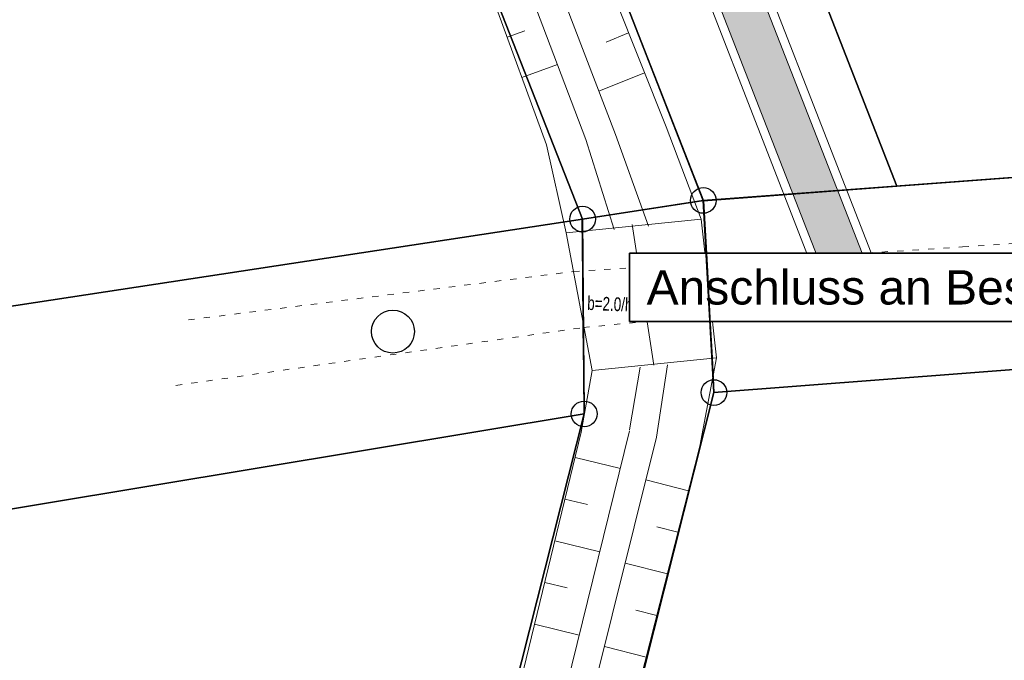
# Model space of a CAD drawing. Header units: metres. Extents: x 339653 to 341672, y 5744753 to 5747397.
# Tile 141 of 256: x 340524 to 340582, y 5746350 to 5746388. Entities that reach past the tile are written whole.
import ezdxf

# ---------------------------------------------------------------- set-up
doc = ezdxf.new("R2010")
doc.units = ezdxf.units.M
doc.header["$LTSCALE"] = 0.03
doc.linetypes.add('ACAD_ISO03W100', pattern=[30, 12, -18])
doc.layers.add('B-Flurstück', color=83, linetype='Continuous')
doc.layers.add('PF-Fahrbahn', color=254, linetype='Continuous')
for name, color, linetype, lineweight in [('B-Topografische_Linien', 83, 'ACAD_ISO03W100', 18), ('Flurstücke_Grenzpunkte', 7, 'Continuous', 25), ('Gewässer', 7, 'Continuous', 25), ('Netzpunkte', 7, 'Continuous', 25), ('P-Beschriftung', 3, 'Continuous', 35), ('P-TR_Material', 6, 'Continuous', 18), ('Vegetation', 7, 'Continuous', 25), ('Verkehr', 7, 'Continuous', 25)]:
    doc.layers.add(name, color=color, linetype=linetype, lineweight=lineweight)
doc.styles.add('ARIAL', font='arial.ttf', dxfattribs={"width": 0.7, "height": 0.3})
doc.styles.add('Text-Standard 66', font='arial.ttf')

# ---------------------------------------------------------------- blocks, each defined once
blk = doc.blocks.new('S1600.8202')
at = {"lineweight": -2}
blk.add_circle((-0.000001, 0.000001), 0.5, dxfattribs=at)
blk = doc.blocks.new('Grenzpunkt mit Abmarkung (Marke)')
at = {"lineweight": -2}
blk.add_circle((0, 0), 0.499, dxfattribs=at)

msp = doc.modelspace()

# ---------------------------------------------------------------- hatches: boundary and pattern name
at = {"layer": 'PF-Fahrbahn'}
h = msp.add_hatch(color=83, dxfattribs=at)
h.dxf.hatch_style = 2
edge = h.paths.add_edge_path()
edge.add_spline(control_points=[(340542.161, 5746526.862), (340541.829, 5746527.369), (340541.499, 5746527.874), (340540.52, 5746529.382), (340539.883, 5746530.378), (340538.147, 5746533.226), (340537.134, 5746535.06), (340535.698, 5746538.379), (340535.203, 5746539.868), (340534.768, 5746542.076), (340534.675, 5746542.798), (340534.58, 5746544.293), (340534.578, 5746545.061), (340534.707, 5746547.947), (340535.073, 5746550.182), (340535.828, 5746554.04), (340536.167, 5746555.615), (340536.635, 5746558.015), (340536.784, 5746558.821), (340537.052, 5746560.436), (340537.171, 5746561.24), (340537.487, 5746563.644), (340537.646, 5746565.236), (340538.006, 5746569.984), (340538.093, 5746573.113), (340538.17, 5746577.871), (340538.187, 5746579.507), (340538.231, 5746582.816), (340538.256, 5746584.489), (340538.389, 5746587.773), (340538.498, 5746589.387), (340538.852, 5746592.287), (340539.074, 5746593.585), (340539.576, 5746595.662), (340539.811, 5746596.464), (340540.366, 5746598.059), (340540.683, 5746598.849), (340541.742, 5746601.207), (340542.59, 5746602.76), (340544.625, 5746606.1), (340545.846, 5746607.883), (340547.205, 5746609.824)], knot_values=[0, 0, 0, 0, 1.726588, 1.726588, 5.179764, 5.179764, 11.660372, 11.660372, 17.047786, 17.047786, 19.697039, 19.697039, 22.346292, 22.346292, 29.40652, 29.40652, 34.091024, 34.091024, 36.418914, 36.418914, 38.746804, 38.746804, 43.402584, 43.402584, 52.714144, 52.714144, 57.609345, 57.609345, 62.605364, 62.605364, 67.601383, 67.601383, 71.859909, 71.859909, 74.676621, 74.676621, 77.493334, 77.493334, 83.12676, 83.12676, 89.641216, 89.641216, 89.641216, 89.641216], degree=3, periodic=0)
edge.add_line((340547.205, 5746609.824), (340545.167, 5746611.262))
edge.add_spline(control_points=[(340545.167, 5746611.262), (340541.931, 5746606.676), (340536.145, 5746597.893), (340535.552, 5746579.484), (340535.758, 5746561.494), (340529.599, 5746541.492), (340536.539, 5746530.887), (340540.069, 5746525.493)], knot_values=[0, 0, 0, 0, 16.434267, 31.07038, 53.697874, 71.441782, 89.805872, 89.805872, 89.805872, 89.805872], degree=3, periodic=0)
edge.add_spline(control_points=[(340540.069, 5746525.493), (340541.712, 5746522.902), (340547.279, 5746514.118), (340556.209, 5746498.775), (340559.105, 5746478.303), (340572.01, 5746469.924), (340577.193, 5746460.728), (340578.611, 5746450.284), (340572.825, 5746445.308), (340569.732, 5746443.72)], knot_values=[0, 0, 0, 0, 9.201377, 31.187409, 53.402874, 66.652399, 74.783413, 84.948025, 95.074616, 95.074616, 95.074616, 95.074616], degree=3, periodic=0)
edge.add_spline(control_points=[(340569.732, 5746443.72), (340568.248, 5746443.022), (340567.396, 5746442.674), (340565.586, 5746442.011), (340564.604, 5746441.693), (340562.618, 5746441.066), (340561.615, 5746440.756), (340559.639, 5746440.083), (340558.666, 5746439.721), (340556.791, 5746438.857), (340555.887, 5746438.355), (340554.65, 5746437.403), (340554.264, 5746437.059), (340553.549, 5746436.292), (340553.219, 5746435.863), (340552.666, 5746434.975), (340552.438, 5746434.517), (340551.94, 5746433.27), (340551.74, 5746432.466), (340551.42, 5746430.341), (340551.42, 5746429.002), (340551.63, 5746426.281), (340551.842, 5746424.896), (340552.303, 5746422.454), (340552.529, 5746421.4), (340552.852, 5746419.951), (340552.943, 5746419.551), (340553.033, 5746419.152)], knot_values=[0.309566, 0.309566, 0.309566, 0.309566, 2.881785, 2.881785, 5.673062, 5.673062, 8.46434, 8.46434, 11.255618, 11.255618, 14.046895, 14.046895, 15.397106, 15.397106, 16.747316, 16.747316, 18.070095, 18.070095, 20.262592, 20.262592, 23.790072, 23.790072, 27.317551, 27.317551, 29.97081, 29.97081, 30.987874, 30.987874, 30.987874, 30.987874], degree=3, periodic=0)
edge.add_arc((340557.909, 5746420.259), 5, 192.7893, 201.31551)
edge.add_line((340553.251, 5746418.441), (340570.649, 5746373.854))
edge.add_line((340570.649, 5746373.854), (340573.272, 5746374.021))
edge.add_line((340573.272, 5746374.021), (340555.69, 5746418.994))
edge.add_arc((340560.347, 5746420.814), 5, 192.78808, 201.35271, ccw=False)
edge.add_spline(control_points=[(340555.471, 5746419.707), (340554.151, 5746425.52), (340551.793, 5746436.442), (340563.65, 5746438.437), (340569.242, 5746440.728), (340570.57, 5746441.343)], knot_values=[0.311386, 0.311386, 0.311386, 0.311386, 15.173316, 28.485652, 30.981508, 30.981508, 30.981508, 30.981508], degree=3, periodic=0)
edge.add_spline(control_points=[(340570.57, 5746441.343), (340570.647, 5746441.381), (340570.725, 5746441.42), (340571.586, 5746441.858), (340572.358, 5746442.308), (340574.556, 5746443.781), (340575.915, 5746444.945), (340577.639, 5746447.029), (340578.166, 5746447.794), (340578.828, 5746449.03), (340579.028, 5746449.456), (340579.377, 5746450.338), (340579.523, 5746450.788), (340579.864, 5746452.075), (340579.996, 5746452.921), (340580.15, 5746455.094), (340580.068, 5746456.417), (340579.724, 5746458.618), (340579.522, 5746459.512), (340579.03, 5746461.252), (340578.742, 5746462.094), (340577.839, 5746464.371), (340577.139, 5746465.756), (340575.905, 5746467.709), (340575.464, 5746468.34), (340574.521, 5746469.557), (340574.017, 5746470.143), (340572.896, 5746471.345), (340572.274, 5746471.954), (340570.44, 5746473.665), (340569.221, 5746474.7), (340567.446, 5746476.305), (340566.827, 5746476.885), (340565.972, 5746477.76), (340565.699, 5746478.052), (340565.18, 5746478.641), (340564.937, 5746478.935), (340564.319, 5746479.736), (340563.96, 5746480.258), (340563.159, 5746481.553), (340562.736, 5746482.346), (340561.566, 5746484.84), (340560.917, 5746486.657), (340559.726, 5746490.482), (340559.184, 5746492.487), (340558.312, 5746495.539), (340558.011, 5746496.564), (340557.362, 5746498.613), (340557.011, 5746499.637), (340556.167, 5746501.898), (340555.662, 5746503.13), (340554.451, 5746505.869), (340553.728, 5746507.363), (340551.071, 5746512.508), (340548.958, 5746516.01), (340545.287, 5746521.93), (340543.732, 5746524.384), (340542.161, 5746526.862)], knot_values=[0, 0, 0, 0, 0.225807, 0.225807, 2.507349, 2.507349, 6.92748, 6.92748, 9.201416, 9.201416, 10.338384, 10.338384, 11.475352, 11.475352, 13.579256, 13.579256, 16.890268, 16.890268, 19.228938, 19.228938, 21.567609, 21.567609, 25.724378, 25.724378, 27.802763, 27.802763, 29.881148, 29.881148, 32.306122, 32.306122, 36.987977, 36.987977, 39.684449, 39.684449, 41.032685, 41.032685, 42.380921, 42.380921, 44.600927, 44.600927, 47.655577, 47.655577, 53.749959, 53.749959, 59.84434, 59.84434, 62.891531, 62.891531, 65.938722, 65.938722, 69.755946, 69.755946, 74.578003, 74.578003, 86.681175, 86.681175, 95.369417, 95.369417, 95.369417, 95.369417], degree=3, periodic=0)

# ---------------------------------------------------------------- linework, layer by layer
at = {"layer": 'B-Flurstück', "color": 83}
for points in [[(340556.128, 5746427.033, 0), (340556.491, 5746426.101, 0), (340575.285, 5746377.925, 0), (340698.661, 5746387.123, 0), (340709.792, 5746390.585, 0), (340710.863, 5746391.135, 0), (340711.441, 5746391.425, 0), (340712.11, 5746391.763, 0), (340710.668, 5746394.53, 0), (340688.722, 5746436.638, 0), (340688.653, 5746436.771, 0), (340687.91, 5746437.317, 0), (340672.692, 5746435.662, 0), (340556.128, 5746427.033, 0)], [(340556.491, 5746426.101, 0), (340556.128, 5746427.033, 0), (340544.862, 5746426.199, 0), (340546.839, 5746420.979, 0), (340564.021, 5746377.085, 0), (340575.285, 5746377.925, 0), (340556.491, 5746426.101, 0)], [(340413.968, 5746340.966, 0), (340455.241, 5746347.76, 0), (340557.068, 5746364.66, 0), (340557.043, 5746367.178, 0), (340557.018, 5746369.696, 0), (340556.988, 5746372.749, 0), (340556.956, 5746375.988, 0), (340547.11, 5746374.491, 0), (340496.148, 5746366.74, 0), (340489.709, 5746365.716, 0), (340445.914, 5746358.75, 0), (340437.59, 5746356.154, 0), (340430.151, 5746353.855, 0), (340428.771, 5746353.428, 0), (340409.99, 5746350.865, 0), (340411.606, 5746346.843, 0), (340413.968, 5746340.966, 0)], [(340564.629, 5746365.908, 0), (340546.518, 5746294.114, 0)], [(340415.445, 5746336.505, 0), (340448.881, 5746219.421, 0), (340533.546, 5746288.559, 0), (340540.65, 5746299.721, 0), (340557.068, 5746364.66, 0), (340455.241, 5746347.76, 0), (340413.968, 5746340.966, 0), (340414.829, 5746338.366, 0), (340415.445, 5746336.505, 0)]]:
    msp.add_polyline3d(points, dxfattribs=at)
at = {"layer": 'B-Topografische_Linien', "color": 83, "linetype": 'Continuous', "lineweight": 0}
for p, q in [((340561.848, 5746381.379), (340551.893, 5746406.311)), ((340546.517, 5746403.233), (340554.879, 5746380.342)), ((340552.587, 5746386.611), (340553.604, 5746386.983)), ((340559.66, 5746386.854), (340558.341, 5746386.326)), ((340553.445, 5746384.262), (340555.509, 5746385.017)), ((340560.587, 5746384.532), (340557.916, 5746383.463)), ((340558.885, 5746380.936), (340560.81, 5746375.605)), ((340563.883, 5746376.003), (340561.848, 5746381.379)), ((340554.879, 5746380.342), (340556.018, 5746375.214)), ((340557.164, 5746380.654), (340558.809, 5746375.414)), ((340559.865, 5746375.693), (340561.132, 5746367.495)), ((340563.8, 5746362.774), (340564.786, 5746367.928)), ((340557.534, 5746367.2), (340556.899, 5746363.603)), ((340559.712, 5746363.73), (340560.33, 5746367.378)), ((340561.286, 5746363.307), (340561.917, 5746367.519)), ((340556.899, 5746363.603), (340543.246, 5746307.402)), ((340563.8, 5746362.774), (340549.333, 5746305.751)), ((340556.54, 5746362.128), (340559.178, 5746361.487)), ((340563.145, 5746360.188), (340560.667, 5746360.817)), ((340555.95, 5746359.698), (340557.265, 5746359.38)), ((340562.53, 5746357.765), (340561.296, 5746358.077)), ((340555.36, 5746357.269), (340557.982, 5746356.631)), ((340561.915, 5746355.341), (340559.457, 5746355.965)), ((340554.77, 5746354.839), (340556.077, 5746354.522)), ((340561.3, 5746352.918), (340560.076, 5746353.228)), ((340554.179, 5746352.41), (340556.785, 5746351.776)), ((340560.684, 5746350.494), (340558.249, 5746351.112))]:
    msp.add_line(p, q, dxfattribs=at)
at = {"layer": 'B-Topografische_Linien', "color": 83}
for p, q in [((340579.119, 5746374.391), (340609.782, 5746376.335)), ((340556.445, 5746372.954), (340579.119, 5746374.391)), ((340565.239, 5746370.483), (340609.299, 5746373.659)), ((340534.007, 5746370.141), (340556.445, 5746372.954)), ((340557.018, 5746369.696), (340565.239, 5746370.483)), ((340533.284, 5746366.323), (340557.018, 5746369.696))]:
    msp.add_line(p, q, dxfattribs=at)
at = {"layer": 'B-Topografische_Linien', "color": 83, "linetype": 'Continuous', "lineweight": 0, "flags": 128}
for points in [[(340557.164, 5746380.654), (340540.226, 5746425.295), (340508.275, 5746508.209), (340501.172, 5746528.853), (340496.116, 5746557.321), (340493.453, 5746576.524), (340498.173, 5746596.79), (340510.763, 5746605.998)], [(340525.069, 5746468.596), (340541.569, 5746426.107), (340558.885, 5746380.936)], [(340557.164, 5746380.654), (340540.226, 5746425.295), (340525.133, 5746464.463)], [(340557.534, 5746367.2), (340556.018, 5746375.214), (340563.883, 5746376.003), (340564.786, 5746367.928), (340557.534, 5746367.2)], [(340385.318, 5746150.787), (340442.584, 5746209.245), (340470.025, 5746233.016), (340500.625, 5746257.951), (340526.884, 5746279.038), (340539.764, 5746292.27), (340545.679, 5746306.702), (340559.717, 5746363.674)], [(340561.286, 5746363.307), (340547.034, 5746306.085), (340540.96, 5746291.402), (340527.627, 5746277.535), (340502.653, 5746258.065), (340470.659, 5746231.901), (340443.365, 5746208.048), (340386.416, 5746149.59)]]:
    msp.add_lwpolyline(points, dxfattribs=at)
at = {"layer": 'Flurstücke_Grenzpunkte', "color": 83}
for points in [[(340291.176, 5746601.849), (340446.88, 5746586.035), (340484.442, 5746582.23), (340491.116, 5746581.77), (340490.824, 5746572.565), (340499.85, 5746522.342), (340503.305, 5746523.023), (340503.688, 5746521.376), (340517.427, 5746485.673), (340540.046, 5746427.508), (340540.676, 5746425.889), (340537.776, 5746424.857), (340556.976, 5746376.01), (340496.148, 5746366.739), (340445.918, 5746358.729), (340437.59, 5746356.154), (340428.771, 5746353.428), (340409.99, 5746350.865), (340390.668, 5746355.81), (340345.153, 5746367.507)], [(340544.862, 5746426.199), (340546.839, 5746420.979), (340558.808, 5746390.389), (340564.009, 5746377.096), (340556.976, 5746376.01), (340537.776, 5746424.857)], [(340564.009, 5746377.096), (340698.661, 5746387.123)], [(340556.976, 5746376.01), (340564.009, 5746377.096)], [(340496.148, 5746366.739), (340556.976, 5746376.01)]]:
    msp.add_lwpolyline(points, dxfattribs=at)
for points in [[(340558.808, 5746390.389), (340546.839, 5746420.979), (340544.862, 5746426.199), (340672.692, 5746435.662), (340687.91, 5746437.317), (340688.653, 5746436.771), (340688.722, 5746436.638), (340698.12, 5746418.607), (340712.11, 5746391.763), (340711.441, 5746391.425), (340710.863, 5746391.135), (340709.792, 5746390.585), (340698.661, 5746387.123), (340564.009, 5746377.096)], [(340413.969, 5746340.966), (340409.99, 5746350.865), (340428.771, 5746353.428), (340437.59, 5746356.154), (340445.918, 5746358.729), (340496.148, 5746366.739), (340556.976, 5746376.01), (340557.068, 5746364.66), (340455.241, 5746347.76)], [(340415.446, 5746336.505), (340413.969, 5746340.966), (340455.241, 5746347.76), (340557.068, 5746364.66), (340540.65, 5746299.721), (340533.546, 5746288.559), (340448.872, 5746219.487)]]:
    msp.add_lwpolyline(points, close=True, dxfattribs=at)
at = {"layer": 'Gewässer', "color": 83}
msp.add_lwpolyline([(340544.862, 5746426.199), (340546.839, 5746420.979), (340558.808, 5746390.389), (340564.009, 5746377.096), (340556.976, 5746376.01), (340537.776, 5746424.857)], dxfattribs=at)
at = {"layer": 'P-TR_Material', "color": 83}
for p, q in [((340573.272, 5746374.021), (340555.69, 5746418.994)), ((340573.796, 5746374.054), (340556.169, 5746419.141)), ((340570.125, 5746373.821), (340552.772, 5746418.294)), ((340570.649, 5746373.854), (340553.251, 5746418.441))]:
    msp.add_line(p, q, dxfattribs=at)
at = {"layer": 'PF-Fahrbahn', "color": 83}
msp.add_line((340570.125, 5746373.821), (340573.796, 5746374.054), dxfattribs=at)
at = {"layer": 'Vegetation', "color": 83}
msp.add_lwpolyline([(340291.176, 5746601.849), (340446.88, 5746586.035), (340484.442, 5746582.23), (340491.116, 5746581.77), (340490.824, 5746572.565), (340499.85, 5746522.342), (340500.919, 5746520.548), (340514.387, 5746484.095), (340536.951, 5746426.681), (340537.776, 5746424.857), (340556.976, 5746376.01), (340496.148, 5746366.739), (340445.918, 5746358.729), (340437.59, 5746356.154), (340437.164, 5746360.494), (340435.679, 5746375.618), (340439.195, 5746440.697), (340442.449, 5746463.903), (340351.014, 5746468.173)], dxfattribs=at)
for points in [[(340602.24, 5746399.184), (340669.854, 5746412.908), (340698.12, 5746418.607), (340712.11, 5746391.763), (340711.441, 5746391.425), (340710.863, 5746391.135), (340709.792, 5746390.585), (340698.661, 5746387.123), (340564.009, 5746377.096), (340558.808, 5746390.389)], [(340455.241, 5746347.76), (340557.068, 5746364.66), (340540.65, 5746299.721), (340533.546, 5746288.559), (340448.872, 5746219.487), (340415.446, 5746336.505), (340413.969, 5746340.966)]]:
    msp.add_lwpolyline(points, close=True, dxfattribs=at)
at = {"layer": 'Verkehr', "color": 83}
msp.add_lwpolyline([(340413.969, 5746340.966), (340409.99, 5746350.865), (340428.771, 5746353.428), (340437.59, 5746356.154), (340445.918, 5746358.729), (340496.148, 5746366.739), (340556.976, 5746376.01), (340557.068, 5746364.66), (340455.241, 5746347.76)], close=True, dxfattribs=at)

# ---------------------------------------------------------------- block references
at = {"layer": 'Flurstücke_Grenzpunkte', "color": 83, "xscale": 1.5, "yscale": 1.5, "zscale": 1.5}
for p in [(340564.009, 5746377.096), (340556.976, 5746376.01), (340557.068, 5746364.66)]:
    msp.add_blockref('Grenzpunkt mit Abmarkung (Marke)', p, dxfattribs=at)
at = {"layer": 'Netzpunkte', "color": 83, "xscale": 2.5, "yscale": 2.5, "zscale": 2.5}
msp.add_blockref('S1600.8202', (340545.928, 5746369.457), dxfattribs=at)

# ---------------------------------------------------------------- texts
at = {"layer": 'B-Topografische_Linien', "color": 83, "insert": (340557.267, 5746371.524), "char_height": 0.79995, "attachment_point": 1, "rotation": 357.62288, "line_spacing_factor": 0.959385, "style": 'ARIAL'}
msp.add_mtext('b=2.0/h=1.3', dxfattribs=at)

# ---------------------------------------------------------------- next in the draw order: texts
at = {"layer": 'P-Beschriftung', "color": 83, "insert": (340560.707, 5746373.036), "char_height": 2, "attachment_point": 1, "style": 'Text-Standard 66', "bg_fill": 19, "box_fill_scale": 1.5, "bg_fill_color": 256, "bg_fill_transparency": 0}
msp.add_mtext_dynamic_manual_height_columns('Anschluss an Bestand', width=27.35929, gutter_width=2.5, heights=[0], dxfattribs=at)

# ---------------------------------------------------------------- next in the draw order: linework, layer by layer
at = {"layer": 'B-Flurstück', "color": 83}
for points in [[(340777.916, 5746300.517, 0), (340807.836, 5746322.231, 0), (340806.454, 5746326.031, 0), (340805.424, 5746328.863, 0), (340788.075, 5746376.566, 0), (340775.191, 5746411.99, 0), (340774.628, 5746413.54, 0), (340718.52, 5746384.366, 0), (340716.246, 5746383.761, 0), (340717.086, 5746382.17, 0), (340716.382, 5746381.808, 0), (340715.308, 5746381.257, 0), (340713.864, 5746380.516, 0), (340701.493, 5746376.412, 0), (340634.074, 5746371.238, 0), (340564.629, 5746365.908, 0)], [(340698.661, 5746387.123, 0), (340575.285, 5746377.925, 0), (340564.021, 5746377.085, 0), (340564.226, 5746373.318, 0), (340564.393, 5746370.255, 0), (340564.519, 5746367.923, 0), (340564.629, 5746365.908, 0)], [(340451.09, 5746211.671, 0), (340453.639, 5746214.272, 0), (340545.251, 5746289.092, 0), (340546.518, 5746294.114, 0), (340564.629, 5746365.908, 0), (340564.519, 5746367.923, 0), (340564.393, 5746370.255, 0), (340564.226, 5746373.318, 0), (340564.021, 5746377.085, 0), (340561.123, 5746376.635, 0), (340559.097, 5746376.32, 0), (340556.956, 5746375.988, 0), (340556.988, 5746372.749, 0), (340557.018, 5746369.696, 0), (340557.043, 5746367.178, 0), (340557.068, 5746364.66, 0), (340540.65, 5746299.721, 0), (340533.546, 5746288.559, 0), (340448.881, 5746219.421, 0), (340449.672, 5746216.645, 0), (340450.3, 5746214.443, 0), (340451.09, 5746211.671, 0)], [(340564.629, 5746365.908, 0), (340634.074, 5746371.238, 0)]]:
    msp.add_polyline3d(points, dxfattribs=at)
at = {"layer": 'Flurstücke_Grenzpunkte', "color": 83}
for points in [[(340546.518, 5746294.114), (340564.629, 5746365.908), (340634.074, 5746371.238), (340701.493, 5746376.412), (340713.864, 5746380.516), (340716.382, 5746381.808), (340717.086, 5746382.17), (340716.246, 5746383.761), (340718.52, 5746384.366), (340774.628, 5746413.54), (340775.191, 5746411.99), (340807.836, 5746322.231), (340777.916, 5746300.517)], [(340634.074, 5746371.238), (340564.629, 5746365.908), (340564.009, 5746377.096), (340698.661, 5746387.123)]]:
    msp.add_lwpolyline(points, dxfattribs=at)
msp.add_lwpolyline([(340453.698, 5746214.35), (340451.096, 5746211.695), (340448.872, 5746219.487), (340533.546, 5746288.559), (340540.65, 5746299.721), (340557.068, 5746364.66), (340556.976, 5746376.01), (340564.009, 5746377.096), (340564.629, 5746365.908), (340546.518, 5746294.114), (340545.251, 5746289.092)], close=True, dxfattribs=at)
at = {"layer": 'Gewässer', "color": 83}
msp.add_lwpolyline([(340451.096, 5746211.695), (340448.872, 5746219.487), (340533.546, 5746288.559), (340540.65, 5746299.721), (340557.068, 5746364.66), (340556.976, 5746376.01), (340564.009, 5746377.096), (340564.629, 5746365.908), (340546.518, 5746294.114), (340545.251, 5746289.092), (340453.698, 5746214.35)], close=True, dxfattribs=at)
at = {"layer": 'Vegetation', "color": 83}
msp.add_lwpolyline([(340564.629, 5746365.908), (340634.074, 5746371.238), (340648.255, 5746340.331), (340666.768, 5746298.276), (340650.024, 5746289.882), (340626.824, 5746278.082), (340588.68, 5746248.654), (340562.793, 5746276.882), (340546.518, 5746294.114)], close=True, dxfattribs=at)
at = {"layer": 'Verkehr', "color": 83}
msp.add_lwpolyline([(340634.074, 5746371.238), (340564.629, 5746365.908), (340564.009, 5746377.096), (340698.661, 5746387.123)], dxfattribs=at)

# ---------------------------------------------------------------- next in the draw order: block references
at = {"layer": 'Flurstücke_Grenzpunkte', "color": 83, "xscale": 1.5, "yscale": 1.5, "zscale": 1.5}
msp.add_blockref('Grenzpunkt mit Abmarkung (Marke)', (340564.629, 5746365.908), dxfattribs=at)

doc.saveas('drawing.dxf')
